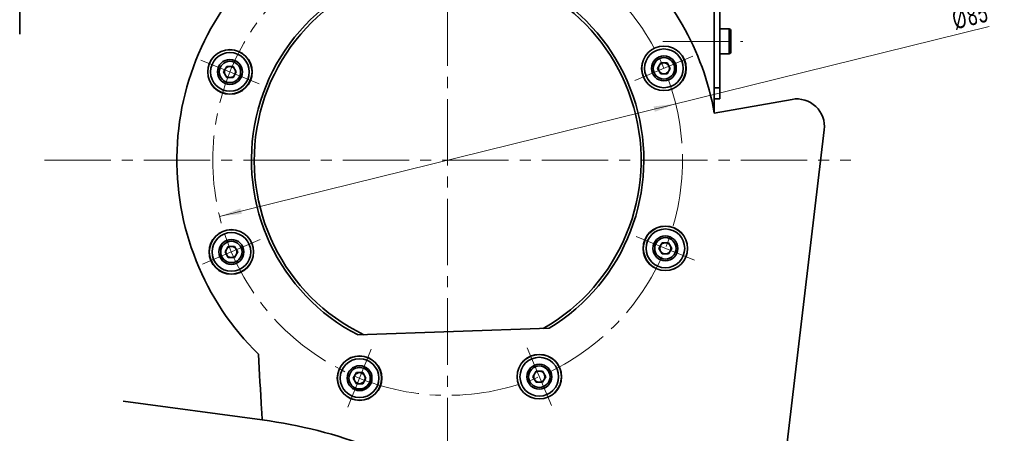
# Model space of a CAD drawing. Header units: millimetres. Extents: x -594 to 641, y -420 to 420.
# Tile 27 of 43: x 204 to 382, y -70 to 5. Entities that reach past the tile are written whole.
import ezdxf

# ---------------------------------------------------------------- set-up
doc = ezdxf.new("R2010")
doc.units = ezdxf.units.MM
doc.linetypes.add('点画线', pattern=[18, 12, -2, 2, -2])
doc.layers.get('0').update_dxf_attribs({"lineweight": 35})
for name, color, linetype, lineweight in [('中心线层', 1, '点画线', 18), ('尺寸线层', 3, 'Continuous', 18), ('粗实线层', 7, 'Continuous', 35)]:
    doc.layers.add(name, color=color, linetype=linetype, lineweight=lineweight)
doc.styles.add('标准', font='txt', dxfattribs={"width": 0.667})
doc.dimstyles.new('GB_尺寸', dxfattribs={"dimtxt": 3.5, "dimasz": 4, "dimexe": 2, "dimexo": 0, "dimtad": 1, "dimdsep": 46, "dimtxsty": '标准', "dimblk": '_CAXARROW', "dimcen": 0, "dimdle": 6, "dimazin": 2, "dimtfac": 0.707107, "dimtdec": 3, "dimtmove": 2, "dimatfit": 3, "dimfxl": 0, "dimfrac": 2, "dimtolj": 1, "dimtzin": 0, "dimarcsym": 0})

# ---------------------------------------------------------------- blocks, each defined once
blk = doc.blocks.new('*X36')
at = {"layer": '尺寸线层', "linetype": 'Continuous'}
for points in [[(322.88, -10.69), (319.12, -12.13), (318.88, -11.16)], [(240.35, -31.03), (244.36, -30.56), (244.12, -29.59)]]:
    blk.add_hatch(color=0, dxfattribs=at).paths.add_polyline_path(points, flags=0)
at = {"layer": '尺寸线层', "color": 0, "linetype": 'Continuous'}
blk.add_line((379.63, 3.29), (240.35, -31.03), dxfattribs=at)
at = {"layer": '尺寸线层', "color": 0, "insert": (376.21, 5.15), "char_height": 3.5, "width": 11.4984, "attachment_point": 5, "rotation": 13.8427, "line_spacing_factor": 1.15057, "style": '标准'}
blk.add_mtext('\\T1.1;%%C85', dxfattribs=at)
blk = doc.blocks.new('_CAXARROW')
blk.add_hatch(color=0).paths.add_polyline_path([(0, 0), (-1, 0.125), (-1, -0.125)], flags=0)

msp = doc.modelspace()

# ---------------------------------------------------------------- linework, layer by layer
at = {"layer": '中心线层'}
for p, q in [((281.618, -93.826), (281.618, 52.107)), ((320.583, 0.604), (335.05, 0.604)), ((247.486, -7.049), (236.955, -2.788)), ((315.517, -6.49), (325.977, -2.056)), ((208.651, -20.859), (354.584, -20.859)), ((247.718, -35.229), (237.258, -39.663)), ((315.749, -34.669), (326.281, -38.93)), ((267.808, -54.991), (263.547, -65.522)), ((295.987, -54.759), (300.421, -65.219))]:
    msp.add_line(p, q, dxfattribs=at)
msp.add_circle((281.618, -20.859), 42.5, dxfattribs=at)
at = {"layer": '粗实线层'}
for p, q in [((329.873, 65.138), (329.873, -12.351)), ((330.873, 29.004), (330.873, -7.796)), ((204.178, 9.905), (204.178, 1.919)), ((332.561, 2.854), (330.873, 2.854)), ((332.561, 0.604), (332.561, 2.854)), ((332.873, 2.541), (332.873, 0.604)), ((332.561, -1.646), (332.561, 0.604)), ((332.873, 0.604), (332.873, -1.334)), ((330.873, -1.646), (332.561, -1.646)), ((319.593, -4.273), (320.17, -3.273)), ((320.17, -3.273), (321.325, -3.273)), ((321.325, -3.273), (321.902, -4.273)), ((241.066, -4.919), (241.643, -3.919)), ((241.643, -5.919), (241.066, -4.919)), ((241.643, -3.919), (242.798, -3.919)), ((242.798, -3.919), (243.375, -4.919)), ((243.375, -4.919), (242.798, -5.919)), ((320.17, -5.273), (319.593, -4.273)), ((321.325, -5.273), (320.17, -5.273)), ((321.902, -4.273), (321.325, -5.273)), ((242.798, -5.919), (241.643, -5.919)), ((329.873, -7.796), (330.873, -7.796)), ((330.873, -7.796), (330.873, -9.796)), ((330.873, -9.796), (329.873, -9.796)), ((343.93, -9.872), (329.873, -12.351)), ((338.213, -112.939), (349.763, -15.384)), ((241.333, -37.446), (241.911, -36.446)), ((241.911, -36.446), (243.065, -36.446)), ((243.065, -36.446), (243.643, -37.446)), ((319.86, -36.8), (320.438, -35.8)), ((320.438, -37.8), (319.86, -36.8)), ((320.438, -35.8), (321.592, -35.8)), ((321.592, -35.8), (322.17, -36.8)), ((322.17, -36.8), (321.592, -37.8)), ((241.911, -38.446), (241.333, -37.446)), ((243.065, -38.446), (241.911, -38.446)), ((243.643, -37.446), (243.065, -38.446)), ((321.592, -37.8), (320.438, -37.8)), ((265.395, -52.436), (299.973, -51.246)), ((264.522, -60.257), (265.1, -59.257)), ((265.1, -61.257), (264.522, -60.257)), ((265.1, -59.257), (266.254, -59.257)), ((266.254, -59.257), (266.832, -60.257)), ((266.832, -60.257), (266.254, -61.257)), ((297.049, -59.989), (297.627, -58.989)), ((297.627, -60.989), (297.049, -59.989)), ((297.627, -58.989), (298.781, -58.989)), ((298.781, -58.989), (299.359, -59.989)), ((299.359, -59.989), (298.781, -60.989)), ((266.254, -61.257), (265.1, -61.257)), ((298.781, -60.989), (297.627, -60.989)), ((222.926, -64.427), (248.075, -67.813))]:
    msp.add_line(p, q, dxfattribs=at)
for centre, radius in [((242.22, -4.919), 4.025), ((242.22, -4.919), 4), ((242.22, -4.919), 3.5), ((320.747, -4.273), 4.025), ((320.747, -4.273), 4), ((320.747, -4.273), 3.5), ((242.22, -4.919), 2.25), ((242.22, -4.919), 1.937), ((320.747, -4.273), 2.25), ((320.747, -4.273), 1.938), ((242.488, -37.446), 4.025), ((242.488, -37.446), 4), ((321.015, -36.8), 4.025), ((321.015, -36.8), 4), ((321.015, -36.8), 3.5), ((242.488, -37.446), 3.5), ((242.488, -37.446), 2.25), ((242.488, -37.446), 1.938), ((321.015, -36.8), 2.25), ((321.015, -36.8), 1.937), ((265.677, -60.257), 4.025), ((265.677, -60.257), 4), ((265.677, -60.257), 3.5), ((298.204, -59.989), 4.025), ((298.204, -59.989), 4), ((298.204, -59.989), 3.5), ((265.677, -60.257), 2.25), ((265.677, -60.257), 1.937), ((298.204, -59.989), 2.25), ((298.204, -59.989), 1.938)]:
    msp.add_circle(centre, radius, dxfattribs=at)
for centre, radius, start, end in [((281.618, -20.859), 49, 130.0052, 225.71068), ((281.618, -20.859), 49, 10, 49.9948), ((281.618, -20.859), 35.5, 301.13392, 242.80851), ((281.618, -20.859), 35, 299.63167, 244.31077), ((332.561, 2.541), 0.313, 0, 90), ((332.561, -1.334), 0.312, 270, 360), ((320.747, -4.273), 1, 90, 150), ((320.747, -4.273), 1, 30, 90), ((242.22, -4.919), 1, 150, 210), ((242.22, -4.919), 1, 90, 150), ((242.22, -4.919), 1, 30, 90), ((242.22, -4.919), 1, 330, 30), ((320.747, -4.273), 1, 150, 210), ((320.747, -4.273), 1, 210, 270), ((320.747, -4.273), 1, 270, 330), ((320.747, -4.273), 1, 330, 30), ((242.22, -4.919), 1, 210, 270), ((242.22, -4.919), 1, 270, 330), ((344.798, -14.796), 5, 353.24794, 100), ((242.488, -37.446), 1, 150, 210), ((242.488, -37.446), 1, 90, 150), ((242.488, -37.446), 1, 30, 90), ((242.488, -37.446), 1, 330, 30), ((321.015, -36.8), 1, 150, 210), ((321.015, -36.8), 1, 90, 150), ((321.015, -36.8), 1, 210, 270), ((321.015, -36.8), 1, 30, 90), ((321.015, -36.8), 1, 270, 330), ((321.015, -36.8), 1, 330, 30), ((242.488, -37.446), 1, 210, 270), ((242.488, -37.446), 1, 270, 330), ((265.677, -60.257), 1, 150, 210), ((265.677, -60.257), 1, 90, 150), ((265.677, -60.257), 1, 30, 90), ((265.677, -60.257), 1, 330, 30), ((298.204, -59.989), 1, 150, 210), ((298.204, -59.989), 1, 90, 150), ((298.204, -59.989), 1, 210, 270), ((298.204, -59.989), 1, 30, 90), ((298.204, -59.989), 1, 270, 330), ((298.204, -59.989), 1, 330, 30), ((265.677, -60.257), 1, 210, 270), ((265.677, -60.257), 1, 270, 330)]:
    msp.add_arc(centre, radius, start, end, dxfattribs=at)
for points, knots in [([(247.402, -55.935), (247.559, -59.272), (247.742, -62.609), (247.993, -66.568), (248.034, -67.191), (248.075, -67.813)], [0, 0, 0, 0, 10.0272092, 10.0272092, 11.8980075, 11.8980075, 11.8980075, 11.8980075]), ([(248.075, -67.813), (261.73, -69.652), (287.124, -79.033), (310.456, -110.277), (330.526, -113.409), (338.213, -112.939)], [0, 0, 0, 0, 40.2922429, 80.5285368, 103.6483396, 103.6483396, 103.6483396, 103.6483396])]:
    msp.add_open_spline(points, degree=3, knots=knots, dxfattribs=at)

# ---------------------------------------------------------------- dimensions: what is measured, and where the dimension line sits
at = {"layer": '尺寸线层'}
dim = msp.add_diameter_dim_2p(p1=(240.352, -31.028), p2=(322.883, -10.691), dimstyle='GB_尺寸', override={"dimscale": 1, "dimpost": '%%C<>', "dimsah": 1, "dimtfill": 1, "dimtzin": 0}, dxfattribs=at)
dim.commit()
dim.dimension.update_dxf_attribs({"geometry": '*X36', "text_midpoint": (376.841, 2.605), "dimtype": 163})

doc.saveas('drawing.dxf')
